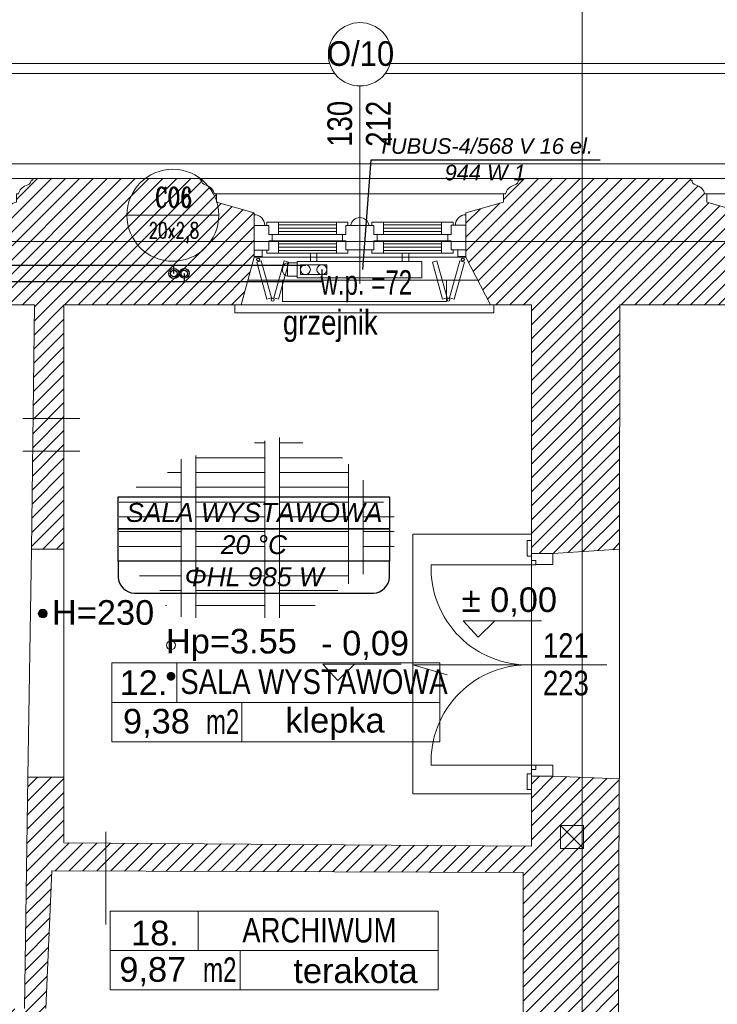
# Model space of a CAD drawing. Header units: millimetres. Extents: x -573548 to 674770, y -210017 to -47794.
# Tile 66 of 234: x 91867 to 96121, y -123069 to -117068. Entities that reach past the tile are written whole.
import ezdxf
from ezdxf.enums import TextEntityAlignment as Align
from ezdxf.lldxf.tags import DXFTag

# ---------------------------------------------------------------- set-up
doc = ezdxf.new("R2010")
doc.units = ezdxf.units.MM
for name, color, linetype, lineweight in [('_S_CO_OPIS_PION', 7, 'Continuous', 13), ('A.03 RZUT PARTERU_is$0$A-DRZWI_Nr_pióra__9', 8, 'Continuous', 9), ('A.03 RZUT PARTERU_is$0$A-OPISY-2_Nr_pióra__2', 8, 'Continuous', 9), ('A.03 RZUT PARTERU_is$0$A-OPISY-3_Nr_pióra__6', 8, 'Continuous', 9), ('A.03 RZUT PARTERU_is$0$A-WIDOK_Nr_pióra__1', 8, 'Continuous', 9), ('A.03 RZUT PARTERU_is$0$A-WYSOKOSCI_Nr_pióra__7', 8, 'Continuous', 9), ('A.03 RZUT PARTERU_is$0$COKÓŁ_Nr_pióra__1', 8, 'Continuous', 9), ('A.03 RZUT PARTERU_is$0$detalokna_Nr_pióra__1', 8, 'Continuous', 9), ('A.03 RZUT PARTERU_is$0$detalokna_Nr_pióra__2', 8, 'Continuous', 9), ('A.03 RZUT PARTERU_is$0$detalokna_Nr_pióra__8', 8, 'Continuous', 9), ('A.03 RZUT PARTERU_is$0$DIM MALY_Nr_pióra__8', 8, 'Continuous', 9), ('A.03 RZUT PARTERU_is$0$Drawing & Figure_Nr_pióra__18', 8, 'Continuous', 9), ('A.03 RZUT PARTERU_is$0$DRZWI_Nr_pióra__41', 8, 'Continuous', 9), ('A.03 RZUT PARTERU_is$0$Koty_Nr_pióra__1', 8, 'Continuous', 9), ('A.03 RZUT PARTERU_is$0$Koty_Nr_pióra__61', 8, 'Continuous', 9), ('A.03 RZUT PARTERU_is$0$linia nadproza_Nr_pióra__1', 8, 'Continuous', 9), ('A.03 RZUT PARTERU_is$0$Nowe_A-OKNA-OPIS_Nr_pióra__59', 8, 'Continuous', 9), ('A.03 RZUT PARTERU_is$0$Nowe_A_okno_Nr_pióra__59', 8, 'Continuous', 9), ('A.03 RZUT PARTERU_is$0$Nowe_Annotation - Text_Nr_pióra__59', 8, 'Continuous', 9), ('A.03 RZUT PARTERU_is$0$Nowe_GRZEJNIK_Nr_pióra__59', 8, 'Continuous', 9), ('A.03 RZUT PARTERU_is$0$Nowe_okiennice_Nr_pióra__59', 8, 'Continuous', 9), ('A.03 RZUT PARTERU_is$0$Nowe_WIDOK_Nr_pióra__59', 8, 'Continuous', 9), ('A.03 RZUT PARTERU_is$0$opaska_Nr_pióra__1', 8, 'Continuous', 9), ('A.03 RZUT PARTERU_is$0$opisy inne_Nr_pióra__1', 8, 'Continuous', 9), ('A.03 RZUT PARTERU_is$0$PARAPET_Nr_pióra__7', 8, 'Continuous', 9), ('A.03 RZUT PARTERU_is$0$POSADZKI_Nr_pióra__18', 8, 'Continuous', 9), ('A.03 RZUT PARTERU_is$0$SCIANY_KONSTR_Nr_pióra__21', 8, 'Continuous', 9), ('A.03 RZUT PARTERU_is$0$Structural - Bearing_Nr_pióra__21', 8, 'Continuous', 9), ('A.03 RZUT PARTERU_is$0$Structural - Grid', 8, 'Continuous', 9), ('A.03 RZUT PARTERU_is$0$Structural - Grid_Nr_pióra__17', 8, 'Continuous', 9), ('A.03 RZUT PARTERU_is$0$WIDOK_Nr_pióra__1', 8, 'Continuous', 9), ('FLUID-Powrót', 7, 'Continuous', 30), ('FLUID-Zasilanie', 7, 'Continuous', 30), ('SAN_Armatura CO na rozwinięciu', 7, 'Continuous', 13), ('SAN_Armatura CO na rzucie', 7, 'Continuous', 13), ('SAN_Grzejniki CO na rzucie', 7, 'Continuous', 13), ('SAN_Przewody powrotne CO na rzucie', 5, 'Continuous', 40), ('SAN_Przewody zasilające CO na rzucie', 1, 'Continuous', 40)]:
    doc.layers.add(name, color=color, linetype=linetype, lineweight=lineweight)
for name, color, linetype in [('SAN_Etykiety grzejników CO na rzucie', 7, 'Continuous'), ('SAN_Etykiety pomieszczeń na rzucie', 7, 'Continuous'), ('SAN_Piony CO na rzucie', 8, 'Continuous')]:
    doc.layers.add(name, color=color, linetype=linetype)
doc.styles.add('A.03 RZUT PARTERU_is$0$STYL_AUTOMATYCZNY_2', font='arial.ttf')
doc.styles.add('A.03 RZUT PARTERU_is$0$STYL_AUTOMATYCZNY_3', font='arial.ttf', dxfattribs={"width": 0.8})
doc.styles.add('A.03 RZUT PARTERU_is$0$STYL_AUTOMATYCZNY_4', font='arial.ttf', dxfattribs={"width": 0.7})
doc.styles.add('A.03 RZUT PARTERU_is$0$STYL_AUTOMATYCZNY_6', font='arial.ttf', dxfattribs={"width": 0.9})
doc.styles.add('A.03 RZUT PARTERU_is$0$STYL_AUTOMATYCZNY_8', font='arial.ttf', dxfattribs={"width": 0.8})
doc.styles.add('Etykiety grzejników CO na rzucie', font='ariali.ttf')
doc.styles.add('Etykiety pomieszczeń na rzucie', font='ariali.ttf')
doc.styles.add('JOLARD', font='complex.shx', dxfattribs={"width": 0.7})
tags = doc.linetypes.add('DASH', pattern=[15, 10, -5]).pattern_tags.tags
tags[6:7] = [DXFTag(74, 4), DXFTag(75, 0), DXFTag(340, '0'), DXFTag(46, 0.0), DXFTag(50, 0.0), DXFTag(44, 0.0), DXFTag(45, 0.0)]
tags[4:5] = [DXFTag(74, 4), DXFTag(75, 0), DXFTag(340, '0'), DXFTag(46, 0.0), DXFTag(50, 0.0), DXFTag(44, 0.0), DXFTag(45, 0.0)]
pattern_1 = [(45, (655149.01, 0), (-42.426407, 42.426407), [])]

# ---------------------------------------------------------------- blocks, each defined once
blk = doc.blocks.new('A.03 RZUT PARTERU_is$0$Standardowy znacznik osi')
at = {"layer": 'A.03 RZUT PARTERU_is$0$Structural - Grid_Nr_pióra__17'}
blk.add_line((1000, 0), (17855.4, 0), dxfattribs=at)
at = {"layer": 'A.03 RZUT PARTERU_is$0$Structural - Grid_Nr_pióra__17', "style": 'A.03 RZUT PARTERU_is$0$STYL_AUTOMATYCZNY_2'}
for tag, p in [('AC_MarkerText_1_0', (5, -80)), ('AC_MarkerText_1_1', (19360.4, -80))]:
    blk.add_attdef(tag, text='', height=350, rotation=270, dxfattribs=at).set_placement(p, align=Align.TOP_CENTER)
blk = doc.blocks.new('A.03 RZUT PARTERU_is$0$Standardowy znacznik osi_3')
at = {"layer": 'A.03 RZUT PARTERU_is$0$Structural - Grid_Nr_pióra__17'}
blk.add_line((2962.2, 0), (40906.6, 0), dxfattribs=at)
at = {"layer": 'A.03 RZUT PARTERU_is$0$Structural - Grid_Nr_pióra__17', "style": 'A.03 RZUT PARTERU_is$0$STYL_AUTOMATYCZNY_2'}
for tag, p in [('AC_MarkerText_1_0', (-250, -335)), ('AC_MarkerText_1_1', (44118.7, -335))]:
    blk.add_attdef(tag, text='', height=350, rotation=180, dxfattribs=at).set_placement(p, align=Align.TOP_CENTER)
blk = doc.blocks.new('A.03 RZUT PARTERU_is')
at = {"layer": 'A.03 RZUT PARTERU_is$0$A-WYSOKOSCI_Nr_pióra__7'}
for points in [[(747253.3, -95687.7, 1), (747199.9, -95687.7, 1)], [(748035.6, -96069.9, 1), (747982.2, -96069.9, 1)]]:
    blk.add_hatch(color=256, dxfattribs=at).paths.add_polyline_path(points)
at = {"layer": 'A.03 RZUT PARTERU_is$0$Drawing & Figure_Nr_pióra__18'}
h = blk.add_hatch(dxfattribs=at)
h.set_pattern_fill('Common_Brick_0004', color=256, style=0, pattern_type=2)
h.set_pattern_definition(pattern_1)
h.paths.add_polyline_path([(746837.1, -93511), (746837.1, -93514.5), (746986.3, -93805.2), (747176.3, -93805.2), (747167.8, -94497.6), (747165.4, -94697.6), (747158.1, -95295.2), (747356.3, -95295.2), (747356.3, -94697.6), (747356.3, -94497.6), (747356.3, -93805.2), (748436.3, -93805.2), (748515.5, -93515.2), (748515.5, -93471.5), (748515.4, -93321.5), (748515.5, -93321.5), (748515.5, -93245.2), (748285.9, -93180.2), (748285.9, -93129.8), (748273.3, -93129.8, 0.270785), (748227.6, -93078.7), (748216.9, -93074.5, -0.334097), (748196.3, -93045.5), (748186.3, -93045.5), (748186.3, -93035.2), (748121.3, -93035.2), (747166.3, -93035.2), (747166.3, -93045.5), (747156.3, -93045.5, -0.334097), (747135.7, -93074.5), (747124.9, -93078.7, 0.270785), (747079.3, -93129.8), (747066.6, -93129.8), (747066.6, -93180.2), (746837.1, -93245.2), (746837.1, -93256.2), (746837.1, -93321), (746837.1, -93471)])
h = blk.add_hatch(dxfattribs=at)
h.set_pattern_fill('Common_Brick_0004', color=256, style=0, pattern_type=2)
h.set_pattern_definition(pattern_1)
h.paths.add_polyline_path([(749807.1, -93256.2), (749807.1, -93515.2), (749956.3, -93805.2), (750206.3, -93805.2), (750206.3, -95322.1), (750336.3, -95322.1), (750743.4, -95295.5), (750743.4, -95295.2), (750746.3, -93804.9), (751466.3, -93804.9), (751505.5, -93514.5), (751505.5, -93245.2), (751275.9, -93180.2), (751275.9, -93129.8), (751263.3, -93129.8, 0.270785), (751217.6, -93078.7), (751206.9, -93074.5, -0.334097), (751186.3, -93045.5), (751176.3, -93045.5), (751176.3, -93035.2), (751111.3, -93035.2), (750146.3, -93035.2), (750136.3, -93035.2), (750136.3, -93045.5), (750126.3, -93045.5, -0.334097), (750105.7, -93074.5), (750094.9, -93078.7, 0.270785), (750049.3, -93129.8), (750036.6, -93129.8), (750036.6, -93180.2), (749807.1, -93245.2)])
h = blk.add_hatch(dxfattribs=at)
h.set_pattern_fill('Common_Brick_0004', color=256, style=0, pattern_type=2)
h.set_pattern_definition(pattern_1)
h.paths.add_polyline_path([(735455.7, -98345.2), (735395.7, -98345.2), (735395.7, -98360.2), (735408.7, -98360.2), (735408.7, -98372.2, -0.371445), (735421.7, -98388.1), (735421.7, -98460.5, 0.436052), (735431.7, -98470.2), (735431.7, -98485.2), (735455.7, -98485.2), (735776.3, -98485.2), (736135, -98343.5), (736135, -98085.2), (737045, -98085.2), (737045, -97887.4), (737050.6, -97887.4), (738195, -97887.4), (738195, -98085.2), (742776.3, -98085.2), (742776.3, -98665.2), (743719.8, -98665.2), (743719.8, -98281.5), (744542.7, -98281.5), (744542.7, -98665.2), (746016.3, -98665.2), (746016.3, -98855.2), (746159.7, -98855.2), (746159.7, -98855), (746166.3, -98665.2), (747246.3, -98665.2), (747246.3, -98365.2), (747246.3, -98095.2), (747282, -97255.2), (747610.7, -97256.4), (750156.3, -97265.2), (750156.3, -98890.5), (750156.3, -99595.2), (750436.3, -99595.2), (750436.3, -99735.2), (750156.3, -99735.2), (750156.3, -100105.2), (749506.3, -100105.2), (748146.3, -100105.2), (748237.5, -100675.2), (747316.3, -100675.2), (747277.5, -100675.2), (747316.3, -100105.2), (746116.3, -100105.2), (746127, -99795.6), (745975, -99795.5), (745966.3, -100035.2), (745736.3, -100035.2), (745736.3, -100220.1), (745386.3, -100158.5), (745386.3, -100035.2), (744686.1, -100035.2), (744686.1, -100035.2), (744686.1, -100011, 0.414287), (744682.1, -100007), (744608, -100007), (744608, -100035.2), (744572.3, -100035.2), (744572.3, -100138.2), (744608, -100138.2), (744608, -100165.2), (744656.3, -100165.2), (744636.3, -100774.1), (744815.5, -100774.1), (744836.8, -100774), (744836.8, -101430.2), (744836.8, -101978.1), (744836.8, -102684), (744826.3, -102684), (744826.3, -102684.1), (743396.3, -102684.1), (743396.3, -102194.7), (743396.3, -102194.7), (743396.3, -102197.7), (743266.3, -102197.7), (743266.3, -102197.5), (742673.3, -102209.9), (742676.3, -102949.1), (743286.3, -102938.9), (743416.3, -102938.9), (743416.3, -102835.5), (744796.3, -102835.5), (744796.3, -103312.4), (744796.3, -104725.5), (744416.3, -104725.5), (744326.3, -105075.5), (744326.3, -105485.5), (744326.3, -105509.5), (744341.3, -105509.5, 0.436052), (744351, -105519.5), (744423.4, -105519.5, -0.371445), (744439.3, -105532.5), (744451.3, -105532.5), (744451.3, -105545.5), (744466.3, -105545.5), (744466.3, -105485.5), (745121.3, -105485.5), (745186.3, -105485.5), (745186.3, -105475.2), (745196.3, -105475.2, -0.334097), (745216.9, -105446.2), (745227.6, -105442, 0.270785), (745273.3, -105390.9), (745285.9, -105390.9), (745285.9, -105340.5), (745515.5, -105275.5), (745515.5, -105005.5), (745512, -104885.5), (745507.4, -104725.5), (745137.4, -104725.5), (745137.4, -103312.4), (745137.4, -101978.1), (745137.4, -101430.2), (745137.4, -100774.2), (749506.3, -100756.7), (750166.3, -100754.1), (750165.2, -101260.5), (750445.2, -101260.5), (750445.2, -101400.5), (750165.2, -101400.5), (750165.2, -101430.2), (750166.3, -103065.3), (750296.3, -103065.3), (750875.7, -103065.5), (750885.5, -101430.2), (750896.1, -99665.5), (751746.1, -99666.9), (751746.2, -98956.9), (750736.3, -98955.2), (750736.2, -98955.2), (750736.3, -98890.5), (750740.7, -96695.2), (750336.3, -96678.8), (750206.3, -96678.8), (750206.3, -97105.2), (747610.7, -97087), (747356.3, -97085.2), (747356.3, -96685.2), (747136, -96684.7), (747116.3, -98095.2), (746976.3, -98096.7), (746976.3, -98096.8), (746976.3, -98352.1), (746976.3, -98376.7), (746836.3, -98376.7), (746836.3, -98098.1), (743436.3, -98133.7), (743436.3, -96675.2), (742765, -96656.2), (742765, -97545.2), (736675, -97565.2), (736675, -96685.2), (736435, -96545.2), (736235, -96545.2), (736005, -96545.2), (735981, -96545.2), (735981, -96560.2, 0.436052), (735971, -96570), (735971, -96642.3, -0.371445), (735958, -96658.2), (735958, -96670.2), (735945, -96670.2), (735945, -96685.2), (736005, -96685.2), (736005, -96800.8), (736005, -97495.2), (735455.7, -97495.2)])
at = {"layer": 'A.03 RZUT PARTERU_is$0$A-DRZWI_Nr_pióra__9'}
blk.add_line((750665.5, -96000.2), (750174.6, -96000.2), dxfattribs=at)
for points in [[(750233.4, -95390), (749594.7, -95390, 0.434947), (750206.1, -96000.4)], [(750233.4, -96610.9), (749594.7, -96610.9, -0.434947), (750206.1, -96000.4)]]:
    blk.add_lwpolyline(points, format="xyb", dxfattribs=at)
at = {"layer": 'A.03 RZUT PARTERU_is$0$A-OPISY-3_Nr_pióra__6'}
for p, q in [((748045.4, -95988.8), (748045.4, -96228.9)), ((747647.6, -96228.8), (749647.5, -96228.8)), ((748440.5, -96228.9), (748440.5, -96468.8)), ((748174.4, -97501.3), (748174.4, -97741.3)), ((747638.3, -97741.3), (749638.2, -97741.3)), ((748431.2, -97741.3), (748431.2, -97981.3))]:
    blk.add_line(p, q, dxfattribs=at)
for points in [[(747647.6, -96468.8), (747647.6, -95988.8), (749647.5, -95988.8), (749647.5, -96468.8)], [(747638.3, -97981.3), (747638.3, -97501.3), (749638.2, -97501.3), (749638.2, -97981.3)]]:
    blk.add_lwpolyline(points, close=True, dxfattribs=at)
at = {"layer": 'A.03 RZUT PARTERU_is$0$A-WIDOK_Nr_pióra__1'}
blk.add_line((750384.9, -96979.9), (750524.9, -97119.8), dxfattribs=at)
at = {"layer": 'A.03 RZUT PARTERU_is$0$A-WYSOKOSCI_Nr_pióra__7'}
for centre in [(747226.6, -95687.7), (747226.6, -95687.7), (748008.9, -95880.8)]:
    blk.add_circle(centre, 26.7, dxfattribs=at)
at = {"layer": 'A.03 RZUT PARTERU_is$0$COKÓŁ_Nr_pióra__1'}
blk.add_line((742606.3, -92945.2), (756215.3, -92945.2), dxfattribs=at)
at = {"layer": 'A.03 RZUT PARTERU_is$0$detalokna_Nr_pióra__1'}
for p, q in [((745216.3, -93035.2), (747166.3, -93035.2)), ((748186.3, -93035.2), (750136.3, -93035.2)), ((751176.3, -93035.2), (753156.3, -93035.2))]:
    blk.add_line(p, q, dxfattribs=at)
at = {"layer": 'A.03 RZUT PARTERU_is$0$detalokna_Nr_pióra__2'}
for p, q in [((748285.9, -93129.8), (750036.6, -93129.8)), ((751275.9, -93129.5), (753056.6, -93129.5))]:
    blk.add_line(p, q, dxfattribs=at)
blk.add_lwpolyline([(748399.1, -93805.2), (748399.1, -93855.2), (749978.4, -93855.2), (749978.4, -93805.2)], dxfattribs=at)
at = {"layer": 'A.03 RZUT PARTERU_is$0$detalokna_Nr_pióra__8'}
for p, q in [((748515.5, -93515.2), (749807.1, -93515.2)), ((748477.2, -93655.2), (749879.1, -93655.2)), ((748436.3, -93805.2), (749956.3, -93805.2))]:
    blk.add_line(p, q, dxfattribs=at)
at = {"layer": 'A.03 RZUT PARTERU_is$0$DIM MALY_Nr_pióra__8'}
for p, q in [((747105.8, -94497.6), (747452.2, -94497.6)), ((747105.8, -94697.6), (747452.2, -94697.6)), ((747610.7, -97018.8), (747610.7, -97583.4))]:
    blk.add_line(p, q, dxfattribs=at)
at = {"layer": 'A.03 RZUT PARTERU_is$0$DRZWI_Nr_pióra__41'}
for p, q in [((750206.3, -95336.9), (750206.3, -95241.3)), ((750206.3, -96663.9), (750206.3, -96759.5))]:
    blk.add_line(p, q, dxfattribs=at)
for points in [[(750180.1, -95273), (750180.1, -95245.3, -0.414334), (750184.1, -95241.3), (750206.3, -95241.3)], [(750180.1, -95273), (750180.1, -95332.9, 0.414334), (750184.1, -95336.9), (750206.3, -95336.9)], [(750180.1, -96727.9), (750180.1, -96667.9, -0.414334), (750184.1, -96663.9), (750206.3, -96663.9)], [(750180.1, -96727.9), (750180.1, -96755.5, 0.414334), (750184.1, -96759.5), (750206.3, -96759.5)]]:
    blk.add_lwpolyline(points, format="xyb", dxfattribs=at)
for points in [[(750206.3, -95336.9), (750206.3, -95363.5), (750233.3, -95363.5), (750233.3, -95389.3), (750336.3, -95389.3), (750336.3, -95322.1)], [(750206.3, -96663.9), (750206.3, -96637.3), (750233.3, -96637.3), (750233.3, -96611.6), (750336.3, -96611.6), (750336.3, -96678.8)]]:
    blk.add_lwpolyline(points, dxfattribs=at)
at = {"layer": 'A.03 RZUT PARTERU_is$0$Koty_Nr_pióra__1'}
for points in [[(750268, -95731.9), (749790.8, -95731.9), (749881.9, -95831.4), (749984.1, -95731.9)], [(749412.1, -95996.6), (748934.8, -95996.6), (749026, -96096.2), (749128.1, -95996.6)]]:
    blk.add_lwpolyline(points, dxfattribs=at)
at = {"layer": 'A.03 RZUT PARTERU_is$0$linia nadproza_Nr_pióra__1'}
for p, q in [((747158.1, -95295.2), (747136, -96684.7)), ((747356.3, -95295.2), (747356.3, -96685.2)), ((750206.3, -95280.2), (750206.3, -96720.2)), ((750743.4, -95295.2), (750743.4, -96695.2))]:
    blk.add_line(p, q, dxfattribs=at)
at = {"layer": 'A.03 RZUT PARTERU_is$0$Nowe_A-OKNA-OPIS_Nr_pióra__59'}
blk.add_line((749161.3, -93676.8), (749161.3, -92471.6), dxfattribs=at)
blk.add_circle((749161.3, -92278.6), 193, dxfattribs=at)
at = {"layer": 'A.03 RZUT PARTERU_is$0$Nowe_A_okno_Nr_pióra__59'}
for points in [[(748515.5, -93471.5), (748515.4, -93321.5), (748605.4, -93321.4), (748605.4, -93376.4), (748625.4, -93376.4), (748625.4, -93416.4), (748605.4, -93416.4), (748605.5, -93471.4)], [(748663.6, -93301.4), (748663.6, -93376.4), (748605.4, -93376.4), (748605.4, -93321.4), (748593.6, -93321.4), (748593.6, -93301.4)], [(749017.3, -93301.2), (749017.3, -93376.2), (749075.5, -93376.2), (749075.5, -93321.2), (749087.3, -93321.2), (749087.3, -93301.2)], [(749303.7, -93301.1), (749303.7, -93376.1), (749245.5, -93376.2), (749245.5, -93321.2), (749233.7, -93321.2), (749233.7, -93301.2)], [(749658.9, -93301), (749658.9, -93376), (749717.1, -93376), (749717.1, -93321), (749728.9, -93321), (749728.9, -93301)], [(749807.1, -93471), (749807.1, -93321), (749717.1, -93321), (749717.1, -93376), (749697.1, -93376), (749697.1, -93416), (749717.1, -93416), (749717.1, -93471)], [(748663.7, -93491.4), (748663.6, -93416.4), (748605.4, -93416.4), (748605.5, -93471.4), (748593.7, -93471.4), (748593.7, -93491.4)], [(749017.3, -93491.2), (749017.3, -93416.2), (749075.5, -93416.2), (749075.5, -93471.2), (749087.3, -93471.2), (749087.3, -93491.2)], [(749303.8, -93491.1), (749303.7, -93416.1), (749245.5, -93416.2), (749245.6, -93471.2), (749233.8, -93471.2), (749233.8, -93491.2)], [(749658.9, -93491), (749658.9, -93416), (749717.1, -93416), (749717.1, -93471), (749728.9, -93471), (749728.9, -93491)], [(748565.5, -93471.5), (748565.5, -93511.5), (748515.5, -93511.5), (748515.5, -93471.5)], [(749807.1, -93471), (749807.1, -93511), (749757.1, -93511), (749757.1, -93471)]]:
    blk.add_lwpolyline(points, close=True, dxfattribs=at)
for points in [[(749017.3, -93301.2), (748663.6, -93301.4)], [(748663.6, -93318.8), (749017.3, -93318.6)], [(749165.5, -93321.2), (749075.5, -93321.2), (749075.5, -93376.2), (749055.5, -93376.2), (749055.5, -93416.2), (749075.5, -93416.2), (749075.5, -93471.2), (749165.5, -93471.2), (749165.5, -93471.2)], [(749155.5, -93321.2), (749245.5, -93321.2), (749245.5, -93376.2), (749265.5, -93376.2), (749265.5, -93416.2), (749245.5, -93416.2), (749245.6, -93471.2), (749155.6, -93471.2), (749155.6, -93471.2)], [(749303.7, -93301.2), (749658.9, -93301)], [(749658.9, -93318.5), (749303.7, -93318.5)], [(748663.6, -93338.8), (749017.3, -93338.6)], [(748663.6, -93358.8), (749017.3, -93358.6)], [(748663.6, -93376.4), (749017.3, -93376.2)], [(749658.9, -93338.5), (749303.7, -93338.5)], [(749658.9, -93358.5), (749303.7, -93358.5)], [(749658.9, -93376), (749303.7, -93376.1)], [(748663.6, -93416.4), (749017.3, -93416.2)], [(748663.6, -93433.8), (749017.3, -93433.6)], [(749658.9, -93416), (749303.7, -93416.1)], [(749658.9, -93433.5), (749303.7, -93433.5)], [(748663.7, -93453.8), (749017.3, -93453.6)], [(748663.7, -93473.8), (749017.3, -93473.6)], [(749017.3, -93491.2), (748663.7, -93491.4)], [(749658.9, -93453.5), (749303.8, -93453.5)], [(749658.9, -93473.5), (749303.8, -93473.5)], [(749303.8, -93491.1), (749658.9, -93491)]]:
    blk.add_lwpolyline(points, dxfattribs=at)
blk.add_lwpolyline([(749104.3, -93321.3), (749216.7, -93321.2, 0.845314)], format="xyb", close=True, dxfattribs=at)
at = {"layer": 'A.03 RZUT PARTERU_is$0$Nowe_GRZEJNIK_Nr_pióra__59'}
blk.add_lwpolyline([(748688.8, -93785.2), (749688.8, -93785.2), (749688.8, -93655.2), (748688.8, -93655.2)], close=True, dxfattribs=at)
at = {"layer": 'A.03 RZUT PARTERU_is$0$Nowe_okiennice_Nr_pióra__59'}
for points in [[(748559.1, -93538.1), (748531.3, -93545.8), (748593.4, -93770.7), (748621.2, -93763.1)], [(748698.7, -93537.4), (748726.5, -93545.1), (748664.4, -93770.1), (748636.6, -93762.4)], [(749630.5, -93537.4), (749602.7, -93545.1), (749664.8, -93770.1), (749692.6, -93762.4)], [(749770.1, -93538.1), (749797.9, -93545.8), (749735.8, -93770.7), (749708, -93763.1)]]:
    blk.add_lwpolyline(points, close=True, dxfattribs=at)
for centre in [(748540.6, -93529.7), (749788.6, -93529.7), (748628.6, -93774.7), (749700.6, -93774.7)]:
    blk.add_circle(centre, 9.4, dxfattribs=at)
at = {"layer": 'A.03 RZUT PARTERU_is$0$Nowe_WIDOK_Nr_pióra__59'}
for centre, start, end in [((748515.4, -93321.5), 359.921, 89.53553), ((749808, -93321.5), 90.46447, 180.079)]:
    blk.add_arc(centre, 65.3, start, end, dxfattribs=at)
at = {"layer": 'A.03 RZUT PARTERU_is$0$opaska_Nr_pióra__1'}
for points in [[(748976.8, -92335.2), (746391.2, -92335.2)], [(752012.9, -92335.2), (749345.8, -92335.2)], [(749007.5, -92395.2), (746360.5, -92395.2)], [(752043.6, -92395.2), (749315.1, -92395.2)]]:
    blk.add_lwpolyline(points, dxfattribs=at)
at = {"layer": 'A.03 RZUT PARTERU_is$0$opisy inne_Nr_pióra__1'}
blk.add_lwpolyline([(750200.1, -96000.2), (749483.2, -96000.2), (749692.2, -96060.7)], dxfattribs=at)
at = {"layer": 'A.03 RZUT PARTERU_is$0$POSADZKI_Nr_pióra__18'}
for p, q in [((748581.2, -94634.1), (748581.2, -95713.6)), ((748671.2, -94614.6), (748671.2, -95713.6)), ((748517.8, -94647.8), (748581.2, -94647.8)), ((748671.2, -94647.8), (748812.4, -94647.8)), ((748071.2, -94746.5), (748071.2, -95706.8)), ((748161.2, -94724.7), (748161.2, -95713.6)), ((748161.2, -94737.8), (748581.2, -94737.8)), ((748671.2, -94737.8), (749055.2, -94737.8)), ((749091.2, -94776.7), (749091.2, -95505.9)), ((747988.5, -94827.8), (748071.2, -94827.8)), ((748161.2, -94827.8), (748581.2, -94827.8)), ((748671.2, -94827.8), (749091.2, -94827.8)), ((749181.2, -94874), (749181.2, -95447.6)), ((747797, -94917.8), (748071.2, -94917.8)), ((748161.2, -94917.8), (748581.2, -94917.8)), ((748671.2, -94917.8), (749091.2, -94917.8)), ((747693, -95007.8), (748071.2, -95007.8)), ((748161.2, -95007.8), (748581.2, -95007.8)), ((748671.2, -95007.8), (749091.2, -95007.8)), ((749304.8, -95007.8), (749181.2, -95007.8)), ((747693, -95097.8), (748071.2, -95097.8)), ((748161.2, -95097.8), (748581.2, -95097.8)), ((748671.2, -95097.8), (749091.2, -95097.8)), ((749370.6, -95097.8), (749181.2, -95097.8)), ((747693, -95187.8), (748071.2, -95187.8)), ((748161.2, -95187.8), (748581.2, -95187.8)), ((748671.2, -95187.8), (749091.2, -95187.8)), ((749370.6, -95187.8), (749181.2, -95187.8)), ((747693, -95277.8), (748071.2, -95277.8)), ((748161.2, -95277.8), (748581.2, -95277.8)), ((748671.2, -95277.8), (749091.2, -95277.8)), ((749370.6, -95277.8), (749181.2, -95277.8)), ((747693, -95367.8), (748071.2, -95367.8)), ((748161.2, -95367.8), (748581.2, -95367.8)), ((748671.2, -95367.8), (749091.2, -95367.8)), ((749304.6, -95367.8), (749181.2, -95367.8)), ((747817.3, -95457.8), (748071.2, -95457.8)), ((748161.2, -95457.8), (748581.2, -95457.8)), ((748671.2, -95457.8), (749091.2, -95457.8)), ((747941.6, -95547.8), (748071.2, -95547.8)), ((748161.2, -95547.8), (748581.2, -95547.8)), ((748671.2, -95547.8), (749026.6, -95547.8)), ((747975.9, -95637.8), (747981.2, -95637.8)), ((748161.2, -95637.8), (748581.2, -95637.8)), ((748671.2, -95637.8), (748887.6, -95637.8))]:
    blk.add_line(p, q, dxfattribs=at)
at = {"layer": 'A.03 RZUT PARTERU_is$0$SCIANY_KONSTR_Nr_pióra__21'}
for p, q in [((746986.3, -93805.2), (747176.3, -93805.2)), ((750336.3, -95322.1), (750206.3, -95322.1)), ((750206.3, -96678.8), (750336.3, -96678.8))]:
    blk.add_line(p, q, dxfattribs=at)
blk.add_lwpolyline([(750384.9, -97119.9), (750524.9, -97119.9), (750524.9, -96979.9), (750384.9, -96979.9)], close=True, dxfattribs=at)
at = {"layer": 'A.03 RZUT PARTERU_is$0$Structural - Bearing_Nr_pióra__21'}
for p, q in [((747166.3, -93035.2), (748186.3, -93035.2)), ((751166.3, -93035.2), (750146.3, -93035.2)), ((748515.5, -93515.2), (748436.3, -93805.2)), ((749807.1, -93515.2), (749956.3, -93805.2)), ((747176.3, -93805.2), (746986.3, -93805.2)), ((747176.3, -93805.2), (747158.1, -95295.2)), ((747356.3, -93805.2), (747356.3, -95295.2)), ((748436.3, -93805.2), (747356.3, -93805.2)), ((749956.3, -93805.2), (750206.3, -93805.2)), ((750206.3, -93805.2), (750206.3, -95322.1)), ((750746.3, -93804.9), (750743.4, -95295.2)), ((750746.3, -93804.9), (751466.3, -93804.9)), ((747356.3, -95295.2), (747158.1, -95295.2)), ((750743.4, -95295.5), (750336.3, -95322.1)), ((747136, -96684.7), (747116.3, -98095.2)), ((747356.3, -96685.2), (747136, -96684.7)), ((747356.3, -96685.2), (747356.3, -97085.2)), ((750206.3, -96678.8), (750206.3, -97105.2)), ((750740.7, -96695.2), (750336.3, -96678.8)), ((750740.7, -96695.2), (750736.2, -98955.2)), ((750206.3, -97105.2), (747356.3, -97085.2)), ((747282, -97255.2), (747246.3, -98095.2)), ((747282, -97255.2), (750156.3, -97265.2)), ((750156.3, -97265.2), (750156.3, -99595.2))]:
    blk.add_line(p, q, dxfattribs=at)
for points in [[(747231.3, -93035.2), (747166.3, -93035.2), (747166.3, -93045.5), (747156.3, -93045.5, -0.334097), (747135.7, -93074.5), (747124.9, -93078.7, 0.270785), (747079.3, -93129.8), (747066.6, -93129.8), (747066.6, -93180.2), (746837.1, -93245.2), (746837.1, -93515.2)], [(748121.3, -93035.2), (748186.3, -93035.2), (748186.3, -93045.5), (748196.3, -93045.5, 0.334097), (748216.9, -93074.5), (748227.6, -93078.7, -0.270785), (748273.3, -93129.8), (748285.9, -93129.8), (748285.9, -93180.2), (748515.5, -93245.2), (748515.5, -93515.2)], [(750201.3, -93035.2), (750136.3, -93035.2), (750136.3, -93045.5), (750126.3, -93045.5, -0.334097), (750105.7, -93074.5), (750094.9, -93078.7, 0.270785), (750049.3, -93129.8), (750036.6, -93129.8), (750036.6, -93180.2), (749807.1, -93245.2), (749807.1, -93515.2)], [(751111.3, -93035.2), (751176.3, -93035.2), (751176.3, -93045.5), (751186.3, -93045.5, 0.334097), (751206.9, -93074.5), (751217.6, -93078.7, -0.270785), (751263.3, -93129.8), (751275.9, -93129.8), (751275.9, -93180.2), (751505.5, -93245.2), (751505.5, -93515.2)]]:
    blk.add_lwpolyline(points, format="xyb", dxfattribs=at)
at = {"layer": 'A.03 RZUT PARTERU_is$0$WIDOK_Nr_pióra__1'}
for p, q in [((749483.2, -95203.7), (749483.2, -96785.5)), ((749483.2, -95203.7), (750206.3, -95203.7)), ((749483.2, -96785.5), (750206.3, -96785.6))]:
    blk.add_line(p, q, dxfattribs=at)
at = {"layer": 'A.03 RZUT PARTERU_is$0$Structural - Grid', "zscale": 1000}
for name, p, rotation in [('A.03 RZUT PARTERU_is$0$Standardowy znacznik osi', (750516.3, -108395.1), 90), ('A.03 RZUT PARTERU_is$0$Standardowy znacznik osi_3', (776835.6, -93420.2), 180)]:
    blk.add_blockref(name, p, dxfattribs=dict(at, rotation=rotation))
at = {"layer": 'A.03 RZUT PARTERU_is$0$A-OPISY-2_Nr_pióra__2', "char_height": 150}
for s, insert, attachment_point, style in [('\\A1;{\\pql;\\fArial|b0|i0|c238|p0;\\W0.800000;SALA WYSTAWOWA}', (748065.9, -96179.9), 7, 'A.03 RZUT PARTERU_is$0$STYL_AUTOMATYCZNY_3'), ('\\A1;{\\pql;\\fArial|b0|i0|c238|p0;\\W1.000000;12.}', (747695.2, -96184.1), 7, 'A.03 RZUT PARTERU_is$0$STYL_AUTOMATYCZNY_2'), ('\\A1;{\\pql;\\fArial|b0|i0|c238|p0;\\W1.000000;9,38}', (747716.1, -96446.5), 7, 'A.03 RZUT PARTERU_is$0$STYL_AUTOMATYCZNY_2'), ('\\A1;{\\pqr;\\fArial|b0|i0|c238|p0;\\W0.700000;m2}', (748425.5, -96271.6), 3, 'A.03 RZUT PARTERU_is$0$STYL_AUTOMATYCZNY_4'), ('\\A1;{\\pql;\\fArial|b0|i0|c238|p0;\\W1.000000;klepka}', (748705.7, -96458.3), 7, 'A.03 RZUT PARTERU_is$0$STYL_AUTOMATYCZNY_2'), ('\\A1;{\\pql;\\fArial|b0|i0|c238|p0;\\W1.000000;18.}', (747765.8, -97711.6), 7, 'A.03 RZUT PARTERU_is$0$STYL_AUTOMATYCZNY_2'), ('\\A1;{\\pql;\\fArial|b0|i0|c238|p0;\\W0.800000;ARCHIWUM}', (748443.5, -97694.6), 7, 'A.03 RZUT PARTERU_is$0$STYL_AUTOMATYCZNY_3'), ('\\A1;{\\pql;\\fArial|b0|i0|c238|p0;\\W1.000000;9,87}', (747693.7, -97959.5), 7, 'A.03 RZUT PARTERU_is$0$STYL_AUTOMATYCZNY_2'), ('\\A1;{\\pqr;\\fArial|b0|i0|c238|p0;\\W0.700000;m2}', (748408.1, -97783.5), 3, 'A.03 RZUT PARTERU_is$0$STYL_AUTOMATYCZNY_4'), ('\\A1;{\\pql;\\fArial|b0|i0|c238|p0;\\W1.000000;terakota}', (748755.2, -97941.9), 7, 'A.03 RZUT PARTERU_is$0$STYL_AUTOMATYCZNY_2')]:
    blk.add_mtext(s, dxfattribs=dict(at, insert=insert, attachment_point=attachment_point, style=style))
at = {"layer": 'A.03 RZUT PARTERU_is$0$A-WYSOKOSCI_Nr_pióra__7', "char_height": 150, "attachment_point": 5, "style": 'A.03 RZUT PARTERU_is$0$STYL_AUTOMATYCZNY_2'}
for s, insert in [('\\A1;{\\pqc;\\fArial|b0|i0|c238|p0;\\W1.000000;H=230}', (747594.9, -95681.8)), ('\\A1;{\\pqc;\\fArial|b0|i0|c238|p0;\\W1.000000;H\\fArial|b0|i0|c238|p0;\\W1.000000;p\\fArial|b0|i0|c238|p0;\\W1.000000;=3.55}', (748377.2, -95878.4))]:
    blk.add_mtext(s, dxfattribs=dict(at, insert=insert))
at = {"layer": 'A.03 RZUT PARTERU_is$0$Koty_Nr_pióra__61', "char_height": 150, "attachment_point": 7, "style": 'A.03 RZUT PARTERU_is$0$STYL_AUTOMATYCZNY_2'}
for s, insert in [('\\A1;{\\pql;\\fArial|b0|i0|c238|p0;\\W1.000000;± 0,00}', (749781.7, -95705.9)), ('\\A1;{\\pql;\\fArial|b0|i0|c238|p0;\\W1.000000;- 0,09}', (748924.6, -95970.6))]:
    blk.add_mtext(s, dxfattribs=dict(at, insert=insert))
at = {"layer": 'A.03 RZUT PARTERU_is$0$Nowe_A-OKNA-OPIS_Nr_pióra__59', "insert": (749165.2, -92275.1), "char_height": 150, "attachment_point": 5, "style": 'A.03 RZUT PARTERU_is$0$STYL_AUTOMATYCZNY_6'}
blk.add_mtext('\\A1;{\\pqc;\\fArial|b0|i0|c238|p0;\\W0.900000;O/10}', dxfattribs=at)
at = {"layer": 'A.03 RZUT PARTERU_is$0$Nowe_A-OKNA-OPIS_Nr_pióra__59', "char_height": 150, "attachment_point": 5, "rotation": 90, "style": 'A.03 RZUT PARTERU_is$0$STYL_AUTOMATYCZNY_3'}
for s, insert in [('\\A1;{\\pqc;\\fArial|b0|i0|c238|p0;\\W0.800000;130}', (749038.7, -92702.3)), ('\\A1;{\\pqc;\\fArial|b0|i0|c238|p0;\\W0.800000;212}', (749273.1, -92702.3))]:
    blk.add_mtext(s, dxfattribs=dict(at, insert=insert))
at = {"layer": 'A.03 RZUT PARTERU_is$0$Nowe_Annotation - Text_Nr_pióra__59', "insert": (748691.5, -94032.8), "char_height": 150, "attachment_point": 7, "style": 'A.03 RZUT PARTERU_is$0$STYL_AUTOMATYCZNY_8'}
blk.add_mtext('\\A1;{\\pql;\\fArial|b0|i0|c238|p0;\\W0.800000;grzejnik }', dxfattribs=at)
at = {"layer": 'A.03 RZUT PARTERU_is$0$opisy inne_Nr_pióra__1', "char_height": 150, "attachment_point": 5, "style": 'A.03 RZUT PARTERU_is$0$STYL_AUTOMATYCZNY_3'}
for s, insert in [('\\A1;{\\pqc;\\fArial|b0|i0|c238|p0;\\W0.800000;121}', (750416.7, -95882.3)), ('\\A1;{\\pqc;\\fArial|b0|i0|c238|p0;\\W0.800000;223}', (750416.7, -96112.3))]:
    blk.add_mtext(s, dxfattribs=dict(at, insert=insert))
at = {"layer": 'A.03 RZUT PARTERU_is$0$PARAPET_Nr_pióra__7', "insert": (748920.7, -93789.6), "char_height": 150, "attachment_point": 7, "style": 'A.03 RZUT PARTERU_is$0$STYL_AUTOMATYCZNY_4'}
blk.add_mtext('\\A1;{\\pql;\\fArial|b0|i0|c238|p0;\\W0.700000;w.p. =72}', dxfattribs=at)
blk = doc.blocks.new('CZLVK_P_55_5_75_5_10_V')
at = {"layer": 'SAN_Grzejniki CO na rzucie'}
for points in [[(-260, -50), (-260, 0), (-300, 0), (-300, -50)], [(300, -50), (300, 0), (260, 0), (260, -50)], [(380, -150), (-380, -150), (-380, -50), (380, -50), (380, -150)]]:
    blk.add_lwpolyline(points, dxfattribs=at)
blk = doc.blocks.new('VERTPIPECOSUPPLY_P')
at = {"layer": 'SAN_Przewody zasilające CO na rzucie', "lineweight": 13}
blk.add_circle((0, 0), 30, dxfattribs=at)
blk = doc.blocks.new('VERTPIPECORETURN_P')
at = {"layer": 'SAN_Przewody powrotne CO na rzucie', "lineweight": 13}
blk.add_circle((0, 0), 30, dxfattribs=at)
blk = doc.blocks.new('ZTGRZVK_P_V')
at = {"layer": 'SAN_Armatura CO na rozwinięciu'}
blk.add_lwpolyline([(-50, 40), (-110, 40), (-110, -40), (-50, -40), (-50, 40)], dxfattribs=at)
blk.add_ellipse((-110, 0), major_axis=(0, 40), ratio=0.75, start_param=0, end_param=3.141593, dxfattribs=at)
blk = doc.blocks.new('ZAWGVK_P_V')
at = {"layer": 'SAN_Armatura CO na rzucie'}
blk.add_lwpolyline([(80, 30), (-80, 30), (-80, -30), (80, -30), (80, 30)], dxfattribs=at)

msp = doc.modelspace()

# ---------------------------------------------------------------- linework, layer by layer
at = {"layer": '_S_CO_OPIS_PION', "lineweight": 9, "ltscale": 50}
msp.add_line((92520, -118259.8), (93080.4, -118259.8), dxfattribs=at)
msp.add_circle((92800.2, -118259.8), 280.2, dxfattribs=at)
at = {"layer": 'FLUID-Powrót', "color": 142, "linetype": 'DASH', "ltscale": 10}
for points in [[(93611.7, -118566.4), (91447, -118566.4)], [(92806.7, -118614.4), (92806.7, -118566.4)]]:
    msp.add_lwpolyline(points, dxfattribs=at)
at = {"layer": 'FLUID-Powrót', "color": 142, "linetype": 'DASH', "ltscale": 2}
msp.add_circle((92806.7, -118614.8), 30, dxfattribs=at)
at = {"layer": 'FLUID-Powrót', "color": 142, "linetype": 'DASH', "ltscale": 10}
msp.add_circle((92806.7, -118614.4), 20, dxfattribs=at)
at = {"layer": 'FLUID-Zasilanie', "color": 11, "linetype": 'Continuous'}
for points in [[(93709.2, -118591.1), (93709.2, -118666.4)], [(92870.3, -118614.4), (92870.3, -118666.4)], [(93709.2, -118666.4), (91346.8, -118666.4)]]:
    msp.add_lwpolyline(points, dxfattribs=at)
for centre, radius in [((92870.3, -118614, 0), 30), ((92870.3, -118614.4), 20)]:
    msp.add_circle(centre, radius, dxfattribs=at)
at = {"layer": 'SAN_Etykiety grzejników CO na rzucie'}
for p, q in [((93959.2, -118591.1), (94009.2, -117921.1)), ((94009.2, -117921.1), (95406.2, -117921.1))]:
    msp.add_line(p, q, dxfattribs=at)
at = {"layer": 'SAN_Etykiety pomieszczeń na rzucie'}
for points in [[(92467.3, -120171.9), (92467.3, -119975.9), (94122.3, -119975.9), (94122.3, -120171.9), (92467.3, -120171.9)], [(92467.3, -120367.9), (92467.3, -120171.9), (94122.3, -120171.9), (94122.3, -120367.9), (92467.3, -120367.9)]]:
    msp.add_lwpolyline(points, dxfattribs=at)
msp.add_open_spline([(92467.3, -120367.9), (92467.3, -120376.9), (92467.3, -120456.9), (92467.3, -120465.9), (92467.3, -120465.9), (92467.3, -120514.9), (92516.3, -120563.9), (92565.3, -120563.9), (92565.3, -120563.9), (92574.3, -120563.9), (94015.3, -120563.9), (94024.3, -120563.9), (94024.3, -120563.9), (94073.3, -120563.9), (94122.3, -120514.9), (94122.3, -120465.9), (94122.3, -120465.9), (94122.3, -120456.9), (94122.3, -120376.9), (94122.3, -120367.9)], degree=3, knots=[0, 0, 0, 0, 0.05, 0.05, 0.05, 0.050001, 0.1, 0.1, 0.1, 0.100001, 0.15, 0.15, 0.15, 0.150001, 0.2, 0.2, 0.2, 0.200001, 1, 1, 1, 1], dxfattribs=at)

# ---------------------------------------------------------------- block references
at = {"color": 150}
msp.add_blockref('A.03 RZUT PARTERU_is', (-655219.6, -25000), dxfattribs=at)
at = {"layer": 'SAN_Armatura CO na rzucie', "rotation": 359.9077363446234}
for name, p in [('ZTGRZVK_P_V', (93609.2, -118590.1)), ('ZAWGVK_P_V', (93659.2, -118591.1))]:
    msp.add_blockref(name, p, dxfattribs=at)
at = {"layer": 'SAN_Grzejniki CO na rzucie', "rotation": 359.9077363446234}
msp.add_blockref('CZLVK_P_55_5_75_5_10_V', (93939.2, -118491.1), dxfattribs=at)
at = {"layer": 'SAN_Piony CO na rzucie'}
for name, p in [('VERTPIPECORETURN_P', (93609.2, -118591.1)), ('VERTPIPECOSUPPLY_P', (93709.2, -118591.1))]:
    msp.add_blockref(name, p, dxfattribs=at)

# ---------------------------------------------------------------- texts
at = {"layer": '_S_CO_OPIS_PION', "lineweight": 9, "ltscale": 50, "style": 'JOLARD', "width": 0.7}
for s, height, p in [('CO6', 120, (92805.3, -118150.2)), ('20x2,8', 96, (92807.1, -118352.2))]:
    msp.add_text(s, height=height, dxfattribs=at).set_placement(p, align=Align.MIDDLE_CENTER)
at = {"layer": 'SAN_Etykiety grzejników CO na rzucie', "style": 'Etykiety grzejników CO na rzucie'}
for s, p in [('TUBUS-4/568 V 16 el.', (94049.2, -117885.1)), ('944 W 1', (94458.2, -118047.1))]:
    msp.add_text(s, height=95, dxfattribs=at).set_placement(p)
at = {"layer": 'SAN_Etykiety pomieszczeń na rzucie', "style": 'Etykiety pomieszczeń na rzucie'}
for s, p in [('SALA WYSTAWOWA', (92516.3, -120128.9)), ('20 °C', (93093.3, -120324.9)), ('ΦHL 985 W', (92872.3, -120520.9))]:
    msp.add_text(s, height=115, dxfattribs=at).set_placement(p)

doc.saveas('drawing.dxf')
